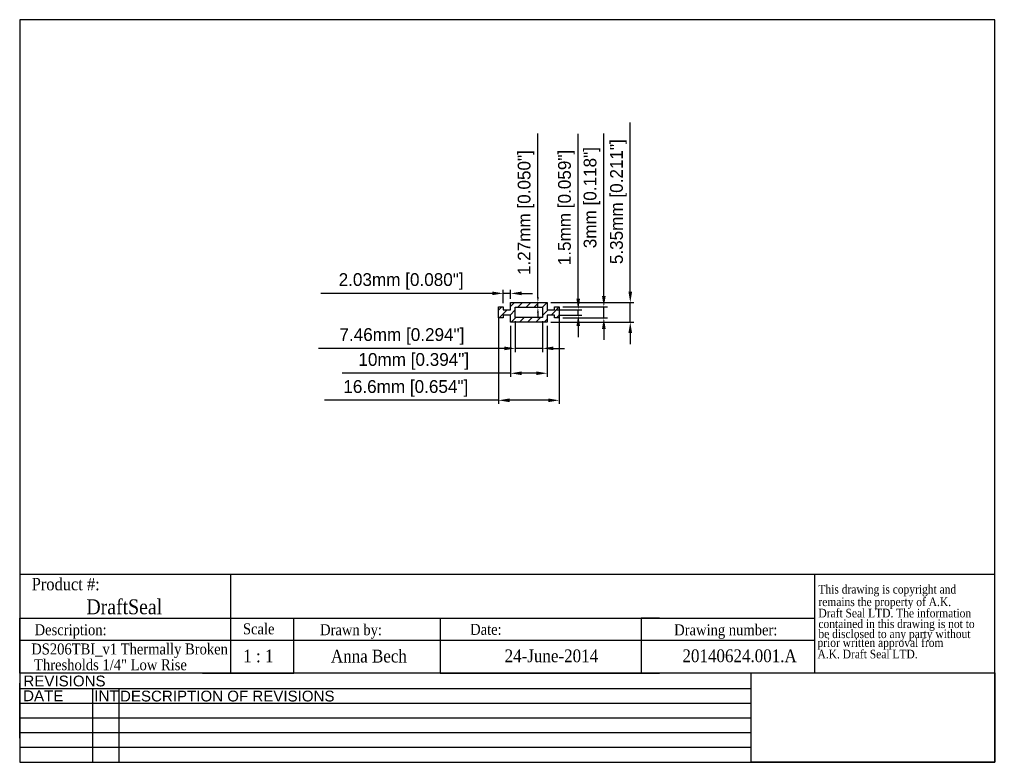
# Model space of a CAD drawing. Header units: millimetres. Extents: x 4411 to 4680, y 2273 to 2476.
import ezdxf
from ezdxf.enums import TextEntityAlignment as Align

# ---------------------------------------------------------------- set-up
doc = ezdxf.new("R2010")
doc.units = ezdxf.units.MM
doc.layers.add('AM_5', color=3, linetype='Continuous', lineweight=25)
doc.layers.add('BORDER', color=7, linetype='Continuous', lineweight=25)
doc.layers.add('FRAME', color=7, linetype='Continuous')
doc.styles.add('DS GROUP', font='arial.ttf')
doc.styles.add('TAG', font='GARA.TTF')
doc.dimstyles.new('AM_ISO$0', dxfattribs={"dimtxt": 1.5, "dimasz": 1.5, "dimexe": 1, "dimexo": 1, "dimgap": 1.5, "dimtad": 1, "dimdec": 0, "dimdsep": 46, "dimtxsty": 'Standard', "dimcen": 0, "dimclrd": 256, "dimclre": 256, "dimclrt": 2, "dimadec": 0, "dimazin": 2, "dimtp": 0.1, "dimtm": 0.1, "dimtfac": 0.71, "dimtdec": 0, "dimtmove": 0, "dimatfit": 3, "dimfxl": 1, "dimlwd": -1, "dimlwe": -1, "dimarcsym": 1})
picture_1 = doc.add_image_def('image1.bmp', size_in_pixel=(901, 331))

# ---------------------------------------------------------------- blocks, each defined once
blk = doc.blocks.new('A$C08671A0E')
at = {"layer": 'FRAME', "style": 'TAG'}
for s, p in [('This drawing is copyright and', (14.8, -52.3)), ('remains the property of A.K.', (14.8, -101.5)), ('Draft Seal LTD. The information', (14.8, -145.7)), ('contained in this drawing is not to  ', (14.8, -187.4)), ('be disclosed to any party without ', (14.8, -226.7)), (' prior written approval from', (0, -261.2)), (' A.K. Draft Seal LTD.', (0, -306.1))]:
    blk.add_text(s, height=33.819, dxfattribs=at).set_placement(p)
blk = doc.blocks.new('*D4')
at = {"layer": 'AM_5', "linetype": 'ByBlock', "transparency": 16777216}
for p, q in [((4577.79, 2401.99), (4577.79, 2448.24)), ((4556.06, 2398.99), (4578.79, 2398.99)), ((4577.79, 2393.64), (4577.79, 2398.99)), ((4556.06, 2393.64), (4578.79, 2393.64)), ((4577.79, 2390.64), (4577.79, 2387.64))]:
    blk.add_line(p, q, dxfattribs=at)
at = {"layer": 'AM_5', "transparency": 16777216}
for points in [[(4577.29, 2401.99), (4578.29, 2401.99), (4577.79, 2398.99)], [(4577.29, 2390.64), (4578.29, 2390.64), (4577.79, 2393.64)]]:
    blk.add_solid(points, dxfattribs=at)
at = {"layer": 'Defpoints', "color": 0, "transparency": 16777216}
for p in [(4555.06, 2398.99), (4577.79, 2398.99), (4555.06, 2393.64)]:
    blk.add_point(p, dxfattribs=at)
at = {"layer": 'AM_5', "color": 7, "transparency": 16777216, "insert": (4574.54, 2426.61), "char_height": 3.5, "attachment_point": 5, "rotation": 90}
blk.add_mtext('5.35mm [0.211"]', dxfattribs=at)
blk = doc.blocks.new('*D5')
at = {"layer": 'AM_5', "linetype": 'ByBlock', "transparency": 16777216}
for p, q in [((4543.03, 2398.81), (4543.03, 2402.52)), ((4545.06, 2399.99), (4545.06, 2402.52)), ((4540.03, 2401.52), (4493.19, 2401.52)), ((4545.06, 2401.52), (4543.03, 2401.52)), ((4548.06, 2401.52), (4551.06, 2401.52))]:
    blk.add_line(p, q, dxfattribs=at)
at = {"layer": 'AM_5', "transparency": 16777216}
for points in [[(4540.03, 2402.02), (4540.03, 2401.02), (4543.03, 2401.52)], [(4548.06, 2402.02), (4548.06, 2401.02), (4545.06, 2401.52)]]:
    blk.add_solid(points, dxfattribs=at)
at = {"layer": 'Defpoints', "color": 0, "transparency": 16777216}
for p in [(4543.03, 2401.52), (4543.03, 2397.81), (4545.06, 2398.99)]:
    blk.add_point(p, dxfattribs=at)
at = {"layer": 'AM_5', "color": 7, "transparency": 16777216, "insert": (4515.11, 2404.77), "char_height": 3.5, "attachment_point": 5}
blk.add_mtext('2.03mm [0.080"]', dxfattribs=at)
blk = doc.blocks.new('*D6')
at = {"layer": 'AM_5', "linetype": 'ByBlock', "transparency": 16777216}
for p, q in [((4570.56, 2400.81), (4570.56, 2445.26)), ((4559.36, 2397.81), (4571.56, 2397.81)), ((4570.56, 2394.81), (4570.56, 2397.81)), ((4559.36, 2394.81), (4571.56, 2394.81)), ((4570.56, 2391.81), (4570.56, 2388.81))]:
    blk.add_line(p, q, dxfattribs=at)
at = {"layer": 'AM_5', "transparency": 16777216}
for points in [[(4570.06, 2400.81), (4571.06, 2400.81), (4570.56, 2397.81)], [(4570.06, 2391.81), (4571.06, 2391.81), (4570.56, 2394.81)]]:
    blk.add_solid(points, dxfattribs=at)
at = {"layer": 'Defpoints', "color": 0, "transparency": 16777216}
for p in [(4558.36, 2397.81), (4570.56, 2397.81), (4558.36, 2394.81)]:
    blk.add_point(p, dxfattribs=at)
at = {"layer": 'AM_5', "color": 7, "transparency": 16777216, "insert": (4567.31, 2427.71), "char_height": 3.5, "attachment_point": 5, "rotation": 90}
blk.add_mtext('3mm [0.118"]', dxfattribs=at)
blk = doc.blocks.new('*D7')
at = {"layer": 'AM_5', "linetype": 'ByBlock', "transparency": 16777216}
for p, q in [((4541.76, 2394.92), (4541.76, 2371.26)), ((4558.36, 2394.92), (4558.36, 2371.26)), ((4541.76, 2372.26), (4494.18, 2372.26)), ((4555.36, 2372.26), (4544.76, 2372.26))]:
    blk.add_line(p, q, dxfattribs=at)
at = {"layer": 'AM_5', "transparency": 16777216}
for points in [[(4544.76, 2372.76), (4544.76, 2371.76), (4541.76, 2372.26)], [(4555.36, 2372.76), (4555.36, 2371.76), (4558.36, 2372.26)]]:
    blk.add_solid(points, dxfattribs=at)
at = {"layer": 'Defpoints', "color": 0, "transparency": 16777216}
for p in [(4541.76, 2395.92), (4558.36, 2395.92), (4558.36, 2372.26)]:
    blk.add_point(p, dxfattribs=at)
at = {"layer": 'AM_5', "color": 7, "transparency": 16777216, "insert": (4516.39, 2375.51), "char_height": 3.5, "attachment_point": 5}
blk.add_mtext('16.6mm [0.654"]', dxfattribs=at)
blk = doc.blocks.new('*D8')
at = {"layer": 'AM_5', "linetype": 'ByBlock', "transparency": 16777216}
for p, q in [((4552.52, 2400.49), (4552.52, 2445.24)), ((4550.88, 2398.99), (4553.52, 2398.99)), ((4551.06, 2397.72), (4553.52, 2397.72)), ((4552.52, 2397.72), (4552.52, 2398.99)), ((4552.52, 2396.22), (4552.52, 2394.72))]:
    blk.add_line(p, q, dxfattribs=at)
at = {"layer": 'AM_5', "transparency": 16777216}
for points in [[(4552.27, 2400.49), (4552.77, 2400.49), (4552.52, 2398.99)], [(4552.27, 2396.22), (4552.77, 2396.22), (4552.52, 2397.72)]]:
    blk.add_solid(points, dxfattribs=at)
at = {"layer": 'Defpoints', "color": 0, "transparency": 16777216}
for p in [(4549.88, 2398.99), (4550.06, 2397.72), (4552.52, 2398.99)]:
    blk.add_point(p, dxfattribs=at)
at = {"layer": 'AM_5', "color": 7, "transparency": 16777216, "insert": (4549.27, 2423.61), "char_height": 3.5, "attachment_point": 5, "rotation": 90}
blk.add_mtext('1.27mm [0.050"]', dxfattribs=at)
blk = doc.blocks.new('*D9')
at = {"layer": 'AM_5', "linetype": 'ByBlock', "transparency": 16777216}
for p, q in [((4545.06, 2392.64), (4545.06, 2378.66)), ((4555.06, 2392.64), (4555.06, 2378.66)), ((4545.06, 2379.66), (4498.99, 2379.66)), ((4552.06, 2379.66), (4548.06, 2379.66))]:
    blk.add_line(p, q, dxfattribs=at)
at = {"layer": 'AM_5', "transparency": 16777216}
for points in [[(4548.06, 2380.16), (4548.06, 2379.16), (4545.06, 2379.66)], [(4552.06, 2380.16), (4552.06, 2379.16), (4555.06, 2379.66)]]:
    blk.add_solid(points, dxfattribs=at)
at = {"layer": 'Defpoints', "color": 0, "transparency": 16777216}
for p in [(4545.06, 2393.64), (4555.06, 2393.64), (4555.06, 2379.66)]:
    blk.add_point(p, dxfattribs=at)
at = {"layer": 'AM_5', "color": 7, "transparency": 16777216, "insert": (4518.57, 2382.91), "char_height": 3.5, "attachment_point": 5}
blk.add_mtext('10mm [0.394"]', dxfattribs=at)
blk = doc.blocks.new('*D10')
at = {"layer": 'AM_5', "linetype": 'ByBlock', "transparency": 16777216}
for p, q in [((4546.33, 2393.91), (4546.33, 2385.47)), ((4553.79, 2393.91), (4553.79, 2385.47)), ((4543.33, 2386.47), (4492.54, 2386.47)), ((4553.79, 2386.47), (4546.33, 2386.47)), ((4556.79, 2386.47), (4559.79, 2386.47))]:
    blk.add_line(p, q, dxfattribs=at)
at = {"layer": 'AM_5', "transparency": 16777216}
for points in [[(4543.33, 2386.97), (4543.33, 2385.97), (4546.33, 2386.47)], [(4556.79, 2386.97), (4556.79, 2385.97), (4553.79, 2386.47)]]:
    blk.add_solid(points, dxfattribs=at)
at = {"layer": 'Defpoints', "color": 0, "transparency": 16777216}
for p in [(4546.33, 2394.91), (4553.79, 2394.91), (4553.79, 2386.47)]:
    blk.add_point(p, dxfattribs=at)
at = {"layer": 'AM_5', "color": 7, "transparency": 16777216, "insert": (4515.33, 2389.72), "char_height": 3.5, "attachment_point": 5}
blk.add_mtext('7.46mm [0.294"]', dxfattribs=at)
blk = doc.blocks.new('*D11')
at = {"layer": 'AM_5', "linetype": 'ByBlock', "transparency": 16777216}
for p, q in [((4563.56, 2400.06), (4563.56, 2445.18)), ((4557.56, 2397.06), (4564.56, 2397.06)), ((4563.56, 2395.56), (4563.56, 2397.06)), ((4558.16, 2395.56), (4564.56, 2395.56)), ((4563.56, 2392.56), (4563.56, 2389.56))]:
    blk.add_line(p, q, dxfattribs=at)
at = {"layer": 'AM_5', "transparency": 16777216}
for points in [[(4563.06, 2400.06), (4564.06, 2400.06), (4563.56, 2397.06)], [(4563.06, 2392.56), (4564.06, 2392.56), (4563.56, 2395.56)]]:
    blk.add_solid(points, dxfattribs=at)
at = {"layer": 'Defpoints', "color": 0, "transparency": 16777216}
for p in [(4556.56, 2397.06), (4563.56, 2397.06), (4557.16, 2395.56)]:
    blk.add_point(p, dxfattribs=at)
at = {"layer": 'AM_5', "color": 7, "transparency": 16777216, "insert": (4560.31, 2425.01), "char_height": 3.5, "attachment_point": 5, "rotation": 90}
blk.add_mtext('1.5mm [0.059"]', dxfattribs=at)

msp = doc.modelspace()

# ---------------------------------------------------------------- hatches: boundary and pattern name
h = msp.add_hatch()
h.set_pattern_fill('ANSI31', color=256, scale=0.5)
h.set_pattern_definition([(45, (-132.5593, 975.6935), (-1.122532, 1.122532), [])])
h.paths.add_polyline_path([(4545.057, 2398.988), (4545.057, 2397.062), (4543.025, 2397.062), (4543.025, 2397.813), (4541.755, 2397.813), (4541.755, 2394.813), (4543.025, 2394.813), (4543.025, 2395.564), (4545.057, 2395.564), (4545.057, 2393.638), (4555.057, 2393.638), (4555.057, 2395.564), (4557.089, 2395.564), (4557.089, 2394.813), (4558.359, 2394.813), (4558.359, 2397.813), (4557.089, 2397.813), (4557.089, 2397.062), (4555.057, 2397.062), (4555.057, 2398.988)])
h.paths.add_polyline_path([(4546.327, 2397.718), (4553.787, 2397.718), (4553.787, 2394.908), (4546.327, 2394.908)], flags=16)

# ---------------------------------------------------------------- linework, layer by layer
for p, q in [((4410.774, 2324.689), (4628.227, 2324.689)), ((4468.401, 2324.689), (4468.401, 2312.638)), ((4628.227, 2324.689), (4628.227, 2297.638)), ((4410.774, 2297.638), (4410.774, 2312.638)), ((4410.774, 2312.638), (4628.227, 2312.638)), ((4410.774, 2312.638), (4410.774, 2307.638)), ((4410.774, 2312.638), (4410.774, 2306.638)), ((4410.774, 2312.638), (4460.774, 2312.638)), ((4468.401, 2312.638), (4468.401, 2297.638)), ((4485.774, 2297.638), (4485.774, 2312.638)), ((4485.774, 2312.638), (4525.774, 2312.638)), ((4525.774, 2312.638), (4525.774, 2297.638)), ((4585.774, 2312.638), (4580.774, 2312.638)), ((4580.774, 2312.638), (4580.774, 2297.638)), ((4410.774, 2306.638), (4410.774, 2308.138)), ((4410.774, 2306.638), (4628.227, 2306.638)), ((4410.774, 2297.638), (4410.774, 2300.638)), ((4460.774, 2297.638), (4485.774, 2297.638)), ((4525.774, 2297.638), (4585.774, 2297.638)), ((4410.774, 2279.825), (4410.774, 2294.825)), ((4410.774, 2294.825), (4410.774, 2289.825)), ((4410.774, 2294.825), (4410.774, 2288.825)), ((4410.774, 2288.825), (4410.774, 2290.325)), ((4410.774, 2279.825), (4410.774, 2282.825))]:
    msp.add_line(p, q)
at = {"color": 2}
for points in [[(4557.089, 2395.564), (4555.057, 2395.564), (4555.057, 2393.638), (4545.057, 2393.638), (4545.057, 2395.564), (4543.025, 2395.564), (4543.025, 2394.813), (4541.755, 2394.813), (4541.755, 2397.813), (4543.025, 2397.813), (4543.025, 2397.062), (4545.057, 2397.062), (4545.057, 2398.988), (4555.057, 2398.988), (4555.057, 2397.062), (4557.089, 2397.062), (4557.089, 2397.813), (4558.359, 2397.813), (4558.359, 2394.813), (4557.089, 2394.813)], [(4546.327, 2397.718), (4553.787, 2397.718), (4553.787, 2394.908), (4546.327, 2394.908)]]:
    msp.add_lwpolyline(points, close=True, dxfattribs=at)
at = {"layer": 'BORDER'}
for p, q in [((4410.774, 2476.409), (4410.774, 2273.209)), ((4410.774, 2476.409), (4410.774, 2273.209)), ((4410.774, 2476.409), (4410.774, 2273.209)), ((4677.474, 2476.409), (4410.774, 2476.409)), ((4677.474, 2273.209), (4677.474, 2476.409)), ((4628.227, 2324.689), (4677.474, 2324.689)), ((4677.474, 2297.638), (4410.774, 2297.638)), ((4610.856, 2293.323), (4410.774, 2293.323)), ((4430.644, 2293.323), (4430.644, 2273.209)), ((4437.861, 2293.323), (4437.861, 2273.209)), ((4610.856, 2289.3), (4410.774, 2289.3)), ((4610.856, 2285.278), (4410.774, 2285.278)), ((4610.856, 2281.255), (4410.774, 2281.255)), ((4610.856, 2277.232), (4410.774, 2277.232)), ((4410.774, 2273.209), (4677.474, 2273.209))]:
    msp.add_line(p, q, dxfattribs=at)
at = {"layer": 'FRAME', "color": 1}
for q in [(4610.856, 2297.649), (4610.856, 2297.638)]:
    msp.add_line((4610.856, 2273.209), q, dxfattribs=at)

# ---------------------------------------------------------------- block references
at = {"xscale": 0.06987750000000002, "yscale": 0.06987750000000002, "zscale": 0.06987750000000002}
msp.add_blockref('A$C08671A0E', (4628.227, 2323.041), dxfattribs=at)

# ---------------------------------------------------------------- texts
at = {"layer": 'BORDER', "attachment_point": 2, "style": 'DS GROUP'}
for s, width, insert, char_height in [('REVISIONS', 20.3868, (4423.032, 2296.936), 2.9531), ('DATE', 20.3868, (4417.216, 2292.892), 2.9531), ('INT', 20.3868, (4434.511, 2292.892), 2.9531), ('DESCRIPTION OF REVISIONS', 103.86094, (4467.553, 2292.811), 2.95312)]:
    msp.add_mtext_dynamic_manual_height_columns(s, width=width, gutter_width=7.5, heights=[0], dxfattribs=dict(at, insert=insert, char_height=char_height))
at = {"layer": 'FRAME', "style": 'TAG'}
for s, height, p in [('Product #:', 3.3819, (4423.363, 2322.029)), ('DraftSeal ', 4.0694, (4440.057, 2315.887)), ('Description:', 3, (4424.7, 2309.014)), ('Drawn by:', 3, (4501.404, 2309.081)), ('Date:', 3, (4538.298, 2309.561)), ('Drawing number:', 3, (4603.917, 2309.055)), ('1 : 1', 3.5, (4476.071, 2302.292)), ('Anna Bech', 3.5, (4506.297, 2302.348)), ('24-June-2014', 3.5, (4556.216, 2302.34)), ('20140624.001.A', 3.5, (4607.695, 2302.349))]:
    msp.add_text(s, height=height, dxfattribs=at).set_placement(p, align=Align.MIDDLE)
msp.add_text('Scale', height=3, dxfattribs=at).set_placement((4471.843, 2308.229))
for s, p in [('DS206TBI_v1 Thermally Broken ', (4441.332, 2302.726)), ('Thresholds 1/4" Low Rise', (4435.603, 2298.407))]:
    msp.add_text(s, height=3, dxfattribs=at).set_placement(p, align=Align.CENTER)

# ---------------------------------------------------------------- dimensions: what is measured, and where the dimension line sits
at = {"layer": 'AM_5'}
for base, p1, p2, override, picture, middle in [((4577.793, 2398.988), (4555.057, 2393.638), (4555.057, 2398.988), {"dimtxt": 3.5, "dimasz": 3, "dimdec": 2, "dimpost": '<>mm', "dimclrt": 7}, '*D4', (4577.793, 2426.613)), ((4552.52, 2398.988), (4550.057, 2397.718), (4549.88, 2398.988), {"dimtxt": 3.5, "dimdec": 2, "dimpost": '<>mm', "dimclrt": 7}, '*D8', (4552.52, 2423.613)), ((4563.564, 2397.062), (4557.161, 2395.564), (4556.557, 2397.062), {"dimtxt": 3.5, "dimasz": 3, "dimdec": 2, "dimpost": '<>mm', "dimclrt": 7}, '*D11', (4563.564, 2425.014)), ((4570.555, 2397.813), (4558.359, 2394.813), (4558.359, 2397.813), {"dimtxt": 3.5, "dimasz": 3, "dimdec": 2, "dimpost": '<>mm', "dimclrt": 7}, '*D6', (4570.555, 2427.714))]:
    dim = msp.add_linear_dim(base=base, p1=p1, p2=p2, angle=90, dimstyle='AM_ISO$0', override=override, dxfattribs=at)
    dim.commit()
    dim.dimension.update_dxf_attribs({"geometry": picture, "text_midpoint": middle, "dimtype": 160})
for base, p1, p2, picture, middle in [((4543.025, 2401.516), (4545.057, 2398.988), (4543.025, 2397.813), '*D5', (4515.108, 2401.516)), ((4553.787, 2386.471), (4546.327, 2394.908), (4553.787, 2394.908), '*D10', (4515.327, 2386.471)), ((4558.359, 2372.258), (4541.755, 2395.916), (4558.359, 2395.916), '*D7', (4516.389, 2372.258)), ((4555.057, 2379.661), (4545.057, 2393.638), (4555.057, 2393.638), '*D9', (4518.572, 2379.661))]:
    dim = msp.add_linear_dim(base=base, p1=p1, p2=p2, dimstyle='AM_ISO$0', override={"dimtxt": 3.5, "dimasz": 3, "dimdec": 2, "dimpost": '<>mm', "dimclrt": 7}, dxfattribs=at)
    dim.commit()
    dim.dimension.update_dxf_attribs({"geometry": picture, "text_midpoint": middle, "dimtype": 160})

# ---------------------------------------------------------------- pictures from other files: only their frames are drawn
image = msp.add_image(picture_1, insert=(4610.856, 2273.209), size_in_units=(66.617, 24.473))
image.dxf.flags = 7

doc.saveas('drawing.dxf')
